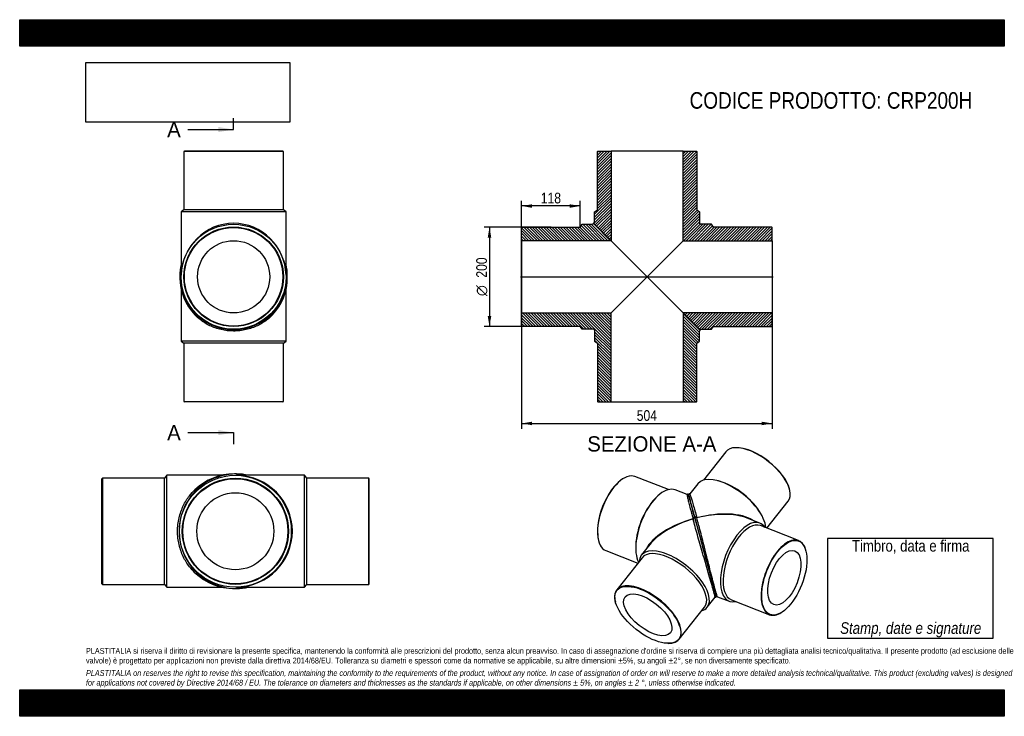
# Model space of a CAD drawing. Header units: millimetres. Extents: x 0 to 1980, y 0 to 1400.
import ezdxf
from ezdxf.enums import TextEntityAlignment as Align
from ezdxf.lldxf.tags import DXFTag

# ---------------------------------------------------------------- set-up
doc = ezdxf.new("R2010")
doc.units = ezdxf.units.MM
doc.header["$LTSCALE"] = 6.666667
for name, color, linetype in [('CRP200H', 7, 'Continuous'), ('CRP200H_MIR', 7, 'Continuous'), ('Default', 7, 'Continuous'), ('DV4_Default', 7, 'Continuous')]:
    doc.layers.add(name, color=color, linetype=linetype)
doc.styles.add('SEACAD_Arial_Narrow', font='ARIALN.TTF')
doc.styles.add('SEACAD_Solid_Edge_ANSI', font='seans.ttf')
doc.styles.add('SEACAD_Solid_Edge_ANSI1_Symbols', font='semeca1.ttf')
tags = doc.linetypes.add('CENTER2', pattern=[28.575, 19.05, -3.175, 3.175, -3.175]).pattern_tags.tags
tags[10:11] = [DXFTag(74, 4), DXFTag(75, 0), DXFTag(340, '0'), DXFTag(46, 0.0), DXFTag(50, 0.0), DXFTag(44, 0.0), DXFTag(45, 0.0)]
tags[8:9] = [DXFTag(74, 4), DXFTag(75, 0), DXFTag(340, '0'), DXFTag(46, 0.0), DXFTag(50, 0.0), DXFTag(44, 0.0), DXFTag(45, 0.0)]
tags[6:7] = [DXFTag(74, 4), DXFTag(75, 0), DXFTag(340, '0'), DXFTag(46, 0.0), DXFTag(50, 0.0), DXFTag(44, 0.0), DXFTag(45, 0.0)]
tags[4:5] = [DXFTag(74, 4), DXFTag(75, 0), DXFTag(340, '0'), DXFTag(46, 0.0), DXFTag(50, 0.0), DXFTag(44, 0.0), DXFTag(45, 0.0)]
doc.dimstyles.new('Plastitalia', dxfattribs={"dimtxt": 21.333333, "dimasz": 21.333333, "dimexe": 10.666667, "dimexo": 0, "dimgap": 5.333333, "dimtad": 1, "dimdec": 0, "dimtxsty": 'SEACAD_Arial_Narrow', "dimblk1": '_SE_FILLED', "dimblk2": '_SE_FILLED', "dimsah": 1, "dimcen": 10.666667, "dimadec": 0, "dimazin": 0, "dimtfac": 0.7, "dimtdec": 1, "dimtmove": 0, "dimatfit": 3, "dimfxl": 1, "dimtolj": 1, "dimarcsym": 0})
picture_1 = doc.add_image_def('image1.jpg', size_in_pixel=(4302, 1260))

# ---------------------------------------------------------------- blocks, each defined once
blk = doc.blocks.new('SE')
at = {"layer": 'CRP200H', "color": 7, "linetype": 'Continuous'}
for p, q in [((324.7, 858.5), (324.7, 753.8)), ((535.7, 753.8), (535.7, 858.5)), ((535.7, 753.8), (324.7, 753.8)), ((324.7, 753.8), (330.2, 749.8)), ((530.2, 749.8), (535.7, 753.8)), ((530.2, 749.8), (330.2, 749.8)), ((330.2, 749.8), (330.2, 632.8)), ((530.2, 632.8), (530.2, 749.8)), ((330.2, 632.8), (530.2, 632.8)), ((330.2, 632.8), (331.2, 631.8)), ((529.2, 631.8), (331.2, 631.8)), ((529.2, 631.8), (530.2, 632.8))]:
    blk.add_line(p, q, dxfattribs=at)
for centre, start, end in [((430.2, 882.2), 178.1126, 180.3391), ((430.2, 881.5), 180.0017, 223.6861), ((430.2, 881.5), 316.3431, 359.9961), ((430.2, 882.2), 359.6609, 1.9975)]:
    blk.add_arc(centre, 108, start, end, dxfattribs=at)
for centre, major_axis, start_param, end_param in [((324.7, 881.5), (2.5, 0), 2.997935, 3.142596), ((535.7, 881.5), (-2.5, 0), 3.140589, 3.309292)]:
    blk.add_ellipse(centre, major_axis=major_axis, ratio=0.707107, start_param=start_param, end_param=end_param, dxfattribs=at)
blk.add_open_spline([(535.6, 889.5), (535.7, 887.4), (535.7, 885.4), (535.7, 883.3)], degree=3, dxfattribs=at)
blk.add_open_spline([(508.3, 806.9), (504.9, 803.3), (501.2, 799.9), (491.4, 792.3), (485.1, 788.4), (474.6, 783.4), (470.9, 781.8), (463.3, 779.2), (459.4, 778), (451.3, 776.2), (447.2, 775.5), (438.8, 774.5), (434.5, 774.3), (421.7, 774.3), (413.2, 775.2), (397, 779), (389.4, 781.7), (375.4, 788.4), (369, 792.4), (359.3, 799.9), (355.6, 803.3), (352.2, 806.9)], degree=3, knots=[0.2671257, 0.2671257, 0.2671257, 0.2671257, 0.3125, 0.3125, 0.375, 0.375, 0.40625, 0.40625, 0.4375, 0.4375, 0.46875, 0.46875, 0.5, 0.5, 0.5625, 0.5625, 0.625, 0.625, 0.6875, 0.6875, 0.7325434, 0.7325434, 0.7325434, 0.7325434], dxfattribs=at)
at = {"layer": 'CRP200H_MIR', "color": 7, "linetype": 'Continuous'}
for p, q in [((331.2, 1135.8), (330.2, 1134.8)), ((530.2, 1134.8), (330.2, 1134.8)), ((330.2, 1134.8), (330.2, 1017.8)), ((529.2, 1135.8), (331.2, 1135.8)), ((530.2, 1134.8), (529.2, 1135.8)), ((530.2, 1017.8), (530.2, 1134.8)), ((330.2, 1017.8), (324.7, 1013.8)), ((535.7, 1013.8), (324.7, 1013.8)), ((324.7, 1013.8), (324.7, 890.4)), ((530.2, 1017.8), (330.2, 1017.8)), ((535.7, 1013.8), (530.2, 1017.8)), ((535.7, 890.4), (535.7, 1013.8)), ((324.8, 886.8), (324.8, 886.9)), ((324.8, 886.8), (324.8, 886.8)), ((535.7, 886.9), (535.7, 886.8)), ((535.7, 886.8), (535.7, 886.8))]:
    blk.add_line(p, q, dxfattribs=at)
for radius in [105.5, 100, 99, 72.6]:
    blk.add_circle((430.2, 883.3), radius, dxfattribs=at)
for centre, radius, start, end in [((431, 885.1), 108.8, 167.7204, 180.0148), ((429.4, 885.1), 108.8, 359.9856, 12.278), ((430.2, 885.1), 108, 179.9996, 0.0004)]:
    blk.add_arc(centre, radius, start, end, dxfattribs=at)
for centre, major_axis, ratio, start_param, end_param in [((430.2, 883.3), (0, -107.5), 0.981395, 1.603995, 4.67919), ((324.7, 885.1), (2.5, 0), 0.707107, 1.54732, 3.140591), ((535.7, 885.1), (-2.5, 0), 0.707107, 3.142594, 4.735865)]:
    blk.add_ellipse(centre, major_axis=major_axis, ratio=ratio, start_param=start_param, end_param=end_param, dxfattribs=at)
for points in [[(324.7, 890.4), (324.7, 889.2), (324.8, 888), (324.8, 886.9)], [(535.7, 886.9), (535.7, 888), (535.7, 889.2), (535.7, 890.4)]]:
    blk.add_open_spline(points, degree=3, dxfattribs=at)
blk = doc.blocks.new('SE1')
at = {"layer": 'CRP200H', "color": 7, "linetype": 'Continuous'}
for p, q in [((166.5, 478.6), (165.5, 477.5)), ((165.5, 266.3), (165.5, 477.5)), ((166.5, 478.6), (166.5, 265.2)), ((291.3, 478.6), (166.5, 478.6)), ((295.6, 484.4), (291.3, 478.6)), ((291.3, 265.2), (291.3, 478.6)), ((295.6, 259.4), (295.6, 484.4)), ((407.3, 484.4), (295.6, 484.4)), ((165.5, 266.3), (166.5, 265.2)), ((166.5, 265.2), (291.3, 265.2)), ((291.3, 265.2), (295.6, 259.4)), ((295.6, 259.4), (407.3, 259.4))]:
    blk.add_line(p, q, dxfattribs=at)
for centre, start, end in [((431.9, 371.9), 90.0017, 133.6861), ((432.5, 371.9), 88.1126, 90.3391), ((431.9, 371.9), 226.3431, 269.9961), ((432.5, 371.9), 269.6609, 271.9975)]:
    blk.add_arc(centre, 115.2, start, end, dxfattribs=at)
for centre, major_axis, start_param, end_param in [((431.9, 484.4), (0, -2.67), 2.997935, 3.142596), ((431.9, 259.4), (0, 2.67), 3.140589, 3.309292)]:
    blk.add_ellipse(centre, major_axis=major_axis, ratio=0.707107, start_param=start_param, end_param=end_param, dxfattribs=at)
blk.add_open_spline([(352.3, 288.6), (348.5, 292.3), (344.8, 296.2), (336.7, 306.7), (332.5, 313.4), (327.1, 324.6), (325.5, 328.5), (322.7, 336.6), (321.5, 340.8), (319.5, 349.4), (318.7, 353.8), (317.7, 362.8), (317.4, 367.3), (317.4, 381), (318.5, 390.1), (322.5, 407.3), (325.4, 415.5), (332.5, 430.4), (336.8, 437.2), (344.8, 447.6), (348.4, 451.5), (352.2, 455.1)], degree=3, knots=[0.2671257, 0.2671257, 0.2671257, 0.2671257, 0.3125, 0.3125, 0.375, 0.375, 0.40625, 0.40625, 0.4375, 0.4375, 0.46875, 0.46875, 0.5, 0.5, 0.5625, 0.5625, 0.625, 0.625, 0.6875, 0.6875, 0.7325434, 0.7325434, 0.7325434, 0.7325434], dxfattribs=at)
blk.add_open_spline([(440.4, 259.6), (438.2, 259.4), (436, 259.4), (433.7, 259.4)], degree=3, dxfattribs=at)
at = {"layer": 'CRP200H_MIR', "color": 7, "linetype": 'Continuous'}
for p, q in [((437.5, 484.4), (437.5, 484.4)), ((437.5, 484.4), (437.6, 484.4)), ((572.9, 484.4), (441.3, 484.4)), ((572.9, 259.4), (572.9, 484.4)), ((577.2, 478.6), (572.9, 484.4)), ((577.2, 265.2), (577.2, 478.6)), ((702, 478.6), (577.2, 478.6)), ((702, 265.2), (702, 478.6)), ((703.1, 477.5), (702, 478.6)), ((703.1, 266.3), (703.1, 477.5)), ((437.5, 259.4), (437.5, 259.4)), ((437.6, 259.4), (437.5, 259.4)), ((441.3, 259.4), (572.9, 259.4)), ((572.9, 259.4), (577.2, 265.2)), ((577.2, 265.2), (702, 265.2)), ((702, 265.2), (703.1, 266.3))]:
    blk.add_line(p, q, dxfattribs=at)
for radius in [112.5, 106.7, 105.6, 77.4]:
    blk.add_circle((433.7, 371.9), radius, dxfattribs=at)
for centre, radius, start, end in [((435.6, 371.9), 115.2, 89.9996, 270.0004), ((435.7, 371), 116.1, 77.7204, 90.0148), ((435.7, 372.8), 116.1, 269.9856, 282.278)]:
    blk.add_arc(centre, radius, start, end, dxfattribs=at)
for centre, major_axis, ratio, start_param, end_param in [((435.6, 484.4), (0, -2.67), 0.707107, 1.54732, 3.140591), ((433.7, 371.9), (-114.7, 0), 0.981395, 1.603995, 4.67919), ((435.6, 259.4), (0, 2.67), 0.707107, 3.142594, 4.735865)]:
    blk.add_ellipse(centre, major_axis=major_axis, ratio=ratio, start_param=start_param, end_param=end_param, dxfattribs=at)
for points in [[(441.3, 484.4), (440, 484.4), (438.8, 484.4), (437.6, 484.4)], [(437.6, 259.4), (438.8, 259.4), (440, 259.4), (441.3, 259.4)]]:
    blk.add_open_spline(points, degree=3, dxfattribs=at)
blk = doc.blocks.new('SE2')
at = {"layer": 'CRP200H', "color": 7, "linetype": 'Continuous'}
for p, q in [((1213.3, 477.6), (1212.6, 477.1)), ((1304.5, 455.6), (1237.2, 481.9)), ((1280, 439.8), (1277.8, 437.5)), ((1342, 445.7), (1318.1, 455)), ((1352.7, 401.7), (1354, 396.9)), ((1354, 396.5), (1354, 396.5)), ((1164.1, 353.1), (1164.3, 352.3)), ((1238.8, 338), (1238.9, 334.8)), ((1267.1, 345.2), (1250, 323.7)), ((1178.9, 332.9), (1243.1, 307.8)), ((1251.7, 318.7), (1200.6, 254)), ((1382.5, 219), (1398.3, 239.1)), ((1197.9, 230.2), (1198.1, 229.4)), ((1326.2, 154.9), (1377.3, 219.6)), ((1302.9, 146.7), (1303.7, 146.6))]:
    blk.add_line(p, q, dxfattribs=at)
for centre, radius, start, end in [((2221.1, 672.7), 905.1, 194.5841, 195.0836), ((19094.2, 5192.2), 18373.1, 194.99902, 195.12581), ((33868, 9154.5), 33668.9, 195.07481, 195.34697), ((25191.3, 6766.7), 24669.6, 195.18682, 195.31189)]:
    blk.add_arc(centre, radius, start, end, dxfattribs=at)
for centre, major_axis, ratio, start_param, end_param in [((1208, 407.4), (-29.2, -74.5), 0.47604, 3.141593, 6.283185), ((1207.4, 407.7), (28.9, 73.8), 0.47604, 0.571993, 2.569599), ((1287.3, 376.4), (-30.8, -78.6), 0.47604, 3.141593, 5.887074), ((1284.7, 377.4), (-29.2, -74.5), 0.47604, 3.981079, 5.443699), ((1372.8, 343), (116.6, 30.5), 0.470342, 1.609335, 2.747532), ((1372.8, 343), (116, 32.6), 0.470351, 1.600931, 2.347562), ((1372.8, 343), (18.9, -69.8), 0.001558, 2.461446, 4.142502), ((1355.9, 397.1), (1.93, 0.52), 0.671516, 0.002302, 3.167372), ((1372.8, 343), (116, 32.6), 0.470351, -3.935623, -3.715699), ((1316.3, 271.3), (66.2, -52.3), 0.473626, 0, 3.465914), ((1314.5, 269.1), (62.8, -49.6), 0.473626, 0, 3.141593), ((1263.4, 204.4), (-62.8, 49.6), 0.473626, 2.573805, 6.283185), ((1263.4, 204.4), (-62.8, 49.6), 0.473626, 0, 0.567788), ((1316.3, 271.3), (66.2, -52.3), 0.473626, 5.958864, 6.283185)]:
    blk.add_ellipse(centre, major_axis=major_axis, ratio=ratio, start_param=start_param, end_param=end_param, dxfattribs=at)
for major_axis in [(62.2, -49.1), (45.6, -36)]:
    blk.add_ellipse((1263, 203.9), major_axis=major_axis, ratio=0.473626, dxfattribs=at)
for points, degree, knots in [([(1344.8, 445.5), (1344.5, 445.7), (1344.2, 446), (1343.5, 446.2), (1343.1, 446.2), (1342.8, 446.1), (1342.8, 446.1), (1342.7, 446.1), (1342.5, 446), (1342.2, 445.9), (1342, 445.7), (1341.9, 445.6), (1341.9, 445.6)], 3, [0, 0, 0, 0, 0.18327, 0.312613, 0.451867, 0.468294, 0.479137, 0.4974, 0.537962, 0.587771, 0.811034, 1, 1, 1, 1]), ([(1341.9, 445.6), (1341.9, 445.5), (1341.9, 445.3), (1342.1, 444.3), (1342.4, 442.8), (1343.2, 438.8), (1343.8, 436.2), (1345.2, 430.3), (1346.1, 426.8), (1348, 419.3), (1349.1, 415.2), (1351, 407.8), (1351.8, 404.7), (1352.7, 401.5)], 3, [0.6648372, 0.6648372, 0.6648372, 0.6648372, 0.6875, 0.6875, 0.75, 0.75, 0.8125, 0.8125, 0.875, 0.875, 0.9375, 0.9375, 0.9791348, 0.9791348, 0.9791348, 0.9791348]), ([(1345.2, 444.1), (1345.1, 444.2), (1345, 444.8), (1344.7, 445.5), (1344.6, 445.8), (1344.6, 445.7), (1344.6, 445.7)], 3, [0.88891654, 0.88891654, 0.88891654, 0.88891654, 0.89858487, 0.93057275, 0.96436918, 0.97061636, 0.97061636, 0.97061636, 0.97061636]), ([(1357.8, 397.6), (1357.1, 400.2), (1356.5, 402.7), (1355.2, 407.6), (1354.5, 409.9), (1353.6, 413.2), (1353.3, 414.3), (1352.8, 416.4), (1352.5, 417.5), (1351.7, 420.5), (1351.2, 422.4), (1350.4, 425.2), (1350.2, 426), (1349.7, 427.8), (1349.5, 428.6), (1348.9, 431), (1348.5, 432.5), (1347.9, 434.6), (1347.7, 435.2), (1347.4, 436.5), (1347.2, 437.1), (1346.8, 438.8), (1346.5, 439.9), (1346.1, 441.2), (1346, 441.6), (1345.8, 442.3), (1345.7, 442.7), (1345.5, 443.6), (1345.4, 444), (1345.3, 444.5), (1345.2, 444.6), (1345.2, 444.7), (1345.2, 444.7), (1345.3, 444.5), (1345.3, 444.4), (1345.5, 443.9), (1345.6, 443.6), (1345.8, 442.9), (1345.9, 442.5), (1346.1, 441.7), (1346.2, 441.2), (1346.5, 440.2), (1346.7, 439.6), (1346.9, 438.6), (1347, 438.3), (1347.2, 437.6), (1347.3, 437.3), (1347.6, 436.2), (1347.8, 435.5), (1348.2, 434.1), (1348.4, 433.4), (1348.6, 432.6)], 3, [0, 0, 0, 0, 0.03125, 0.03125, 0.0625, 0.0625, 0.078125, 0.078125, 0.09375, 0.09375, 0.125, 0.125, 0.140625, 0.140625, 0.15625, 0.15625, 0.1875, 0.1875, 0.203125, 0.203125, 0.21875, 0.21875, 0.25, 0.25, 0.265625, 0.265625, 0.28125, 0.28125, 0.3125, 0.3125, 0.3320312, 0.3320312, 0.3515625, 0.3515625, 0.3710937, 0.3710937, 0.390625, 0.390625, 0.40625, 0.40625, 0.421875, 0.421875, 0.4375, 0.4375, 0.4453125, 0.4453125, 0.453125, 0.453125, 0.4667969, 0.4667969, 0.479778, 0.479778, 0.479778, 0.479778]), ([(1398.3, 239.1), (1398.3, 239.1), (1398.3, 239.3), (1398.2, 240.1), (1398.1, 240.8), (1397.7, 242.5), (1397.5, 243.6), (1396.8, 246.3), (1396.4, 247.8), (1395.5, 251.4), (1394.9, 253.4), (1393.1, 260), (1391.6, 265.3), (1388.4, 276.7), (1386.6, 282.9), (1382.9, 295.7), (1380.9, 302.3), (1377.1, 315.4), (1375.2, 321.9), (1371.4, 334.7), (1369.6, 341), (1366.1, 353.3), (1364.4, 359.2), (1361.1, 370.6), (1359.6, 376.2), (1356.7, 386.7), (1355.3, 391.7), (1354, 396.5)], 3, [0.3463597, 0.3463597, 0.3463597, 0.3463597, 0.375, 0.375, 0.40625, 0.40625, 0.4375, 0.4375, 0.46875, 0.46875, 0.5, 0.5, 0.5625, 0.5625, 0.625, 0.625, 0.6875, 0.6875, 0.75, 0.75, 0.8125, 0.8125, 0.875, 0.875, 0.9375, 0.9375, 1, 1, 1, 1]), ([(1357.8, 397.6), (1358.6, 394.7), (1359.5, 391.6), (1360.3, 388.5), (1361.2, 385.3), (1362.9, 378.8), (1364.8, 371.9), (1366.7, 364.9), (1368.6, 357.7), (1369.6, 354.1), (1370.6, 350.4), (1371.6, 346.7), (1372.6, 343)], 2, [0, 0, 0, 0.125, 0.125, 0.25, 0.25, 0.5, 0.5, 0.75, 0.75, 0.875, 0.875, 1, 1, 1]), ([(1372.6, 343), (1374, 338), (1375.3, 333.1), (1376.7, 328.1), (1378, 323.3), (1379.3, 318.3), (1380.6, 313.5), (1381.9, 308.7), (1383.2, 304)], 2, [0, 0, 0, 0.25, 0.25, 0.5, 0.5, 0.75, 0.75, 1, 1, 1]), ([(1398.3, 239.1), (1398.5, 239.1), (1398.7, 239.1), (1399.1, 239.2), (1399.3, 239.3), (1399.5, 239.4), (1399.8, 239.6), (1399.9, 239.8), (1400.1, 240.1), (1400.2, 240.5), (1400.2, 241.1), (1400.2, 241.5), (1400.2, 241.7)], 3, [0, 0, 0, 0, 0.0056228, 0.0070742, 0.0085667, 0.0119916, 0.0162881, 0.0285062, 0.0425695, 0.0567949, 0.0909539, 0.1196827, 0.1196827, 0.1196827, 0.1196827])]:
    blk.add_open_spline(points, degree=degree, knots=knots, dxfattribs=at)
for points in [[(1345.2, 443.9), (1345.2, 444.3), (1345.3, 444.5), (1345.3, 444.5)], [(1354, 396.9), (1355.1, 392.5), (1355.8, 390.2), (1355.8, 390)]]:
    blk.add_open_spline(points, degree=3, dxfattribs=at)
at = {"layer": 'CRP200H_MIR', "color": 7, "linetype": 'Continuous'}
for p, q in [((1443.2, 539.8), (1442.3, 539.8)), ((1419.8, 531.6), (1374.9, 474.7)), ((1363.5, 467.4), (1347.6, 447.2)), ((1406.6, 472.7), (1403.5, 473.5)), ((1548.2, 456.2), (1548, 457)), ((1502.5, 378.1), (1545.4, 432.4)), ((1361.6, 398.9), (1360.6, 402.5)), ((1363, 393.5), (1361.6, 398.9)), ((1488.4, 388.3), (1462.9, 398.3)), ((1492.7, 403.1), (1491.2, 405.9)), ((1566.1, 353.2), (1489.4, 383.2)), ((1372.6, 343.3), (1372.7, 342.9)), ((1580.9, 333), (1580.6, 333.9)), ((1403.2, 240.4), (1426.9, 231.2)), ((1431.1, 234.2), (1507.8, 204.2)), ((1531.6, 208.6), (1532.3, 209))]:
    blk.add_line(p, q, dxfattribs=at)
for centre, radius, start, end in [((26726.9, 7199.3), 26264.9, 195.21999, 195.33746), ((1402.2, 242.1), 1.99, 222.3456, 303.1698)]:
    blk.add_arc(centre, radius, start, end, dxfattribs=at)
for centre, major_axis, ratio, start_param, end_param in [((1482.6, 482), (62.8, -49.6), 0.473626, 0, 3.141593), ((1483.1, 482.6), (-62.2, 49.1), 0.473626, 3.70938, 5.715398), ((1429.8, 415.1), (66.2, -52.3), 0.473626, 0.394886, 3.141593), ((1431.5, 417.3), (62.8, -49.6), 0.473626, 0.832225, 2.309368), ((1359.8, 398.1), (1.93, 0.52), 0.671516, -0.021173, 3.143898), ((1372.8, 343), (-116, -32.6), 0.470351, 3.5354, 4.676125), ((1372.8, 343), (-116.6, -30.5), 0.470342, 3.87965, 4.68453), ((1372.8, 343), (-116.6, -30.5), 0.470342, 3.715665, 3.87965), ((1457.6, 309.8), (30.8, 78.6), 0.47604, 0, 3.465914), ((1460.3, 308.7), (29.2, 74.5), 0.47604, 0, 3.141593), ((1457.6, 309.8), (30.8, 78.6), 0.47604, 5.958864, 6.283185), ((1536.9, 278.7), (-29.2, -74.5), 0.47604, 2.569599, 6.283185), ((1536.9, 278.7), (-29.2, -74.5), 0.47604, 0, 0.571993)]:
    blk.add_ellipse(centre, major_axis=major_axis, ratio=ratio, start_param=start_param, end_param=end_param, dxfattribs=at)
for major_axis in [(28.9, 73.8), (21.2, 54.1)]:
    blk.add_ellipse((1537.6, 278.5), major_axis=major_axis, ratio=0.47604, dxfattribs=at)
for points, knots in [([(1347.6, 447.2), (1347.5, 447.2), (1347.3, 447.3), (1347, 447.2), (1346.7, 447.2), (1346.7, 447.2), (1346.6, 447.2), (1346.4, 447.1), (1346.1, 447), (1345.8, 446.7), (1345.6, 446.5), (1345.6, 446.2), (1345.5, 445.7), (1345.5, 444.7), (1345.8, 443), (1346.2, 441.1), (1346.7, 439.4), (1347.2, 437.3), (1347.9, 434.7), (1348.7, 431.6), (1349.7, 427.9), (1350.9, 423.5), (1352.3, 418.4), (1353.9, 412.5), (1355.8, 405.6), (1357, 400.8), (1357.8, 397.9)], [0, 0, 0, 0, 0.001735, 0.007823, 0.008542, 0.009015, 0.009794, 0.01151, 0.013626, 0.023147, 0.03987, 0.060834, 0.081764, 0.13072, 0.216933, 0.267662, 0.318403, 0.373382, 0.432225, 0.496285, 0.565689, 0.64073, 0.721459, 0.808078, 0.900839, 1, 1, 1, 1]), ([(1347.6, 447.2), (1347.6, 447.2), (1347.7, 447), (1348.1, 445.9), (1348.6, 444.5), (1349.8, 440.6), (1350.6, 438.1), (1352.3, 432.2), (1353.3, 428.8), (1355.5, 421.3), (1356.6, 417.2), (1359.1, 408.4), (1360.4, 403.7), (1361.7, 398.7)], [0.6594128, 0.6594128, 0.6594128, 0.6594128, 0.6875, 0.6875, 0.75, 0.75, 0.8125, 0.8125, 0.875, 0.875, 0.9375, 0.9375, 1, 1, 1, 1]), ([(1357.8, 397.9), (1358.5, 395.5), (1359.5, 391.7), (1361.2, 385.3), (1362.8, 379.6), (1364.2, 374.5), (1365.4, 370), (1366.9, 364.5), (1368.8, 357.5), (1370.9, 349.7), (1372.1, 345.2), (1372.6, 343.3)], [0, 0, 0, 0, 0.137403, 0.261284, 0.371012, 0.4662, 0.546643, 0.612855, 0.762508, 0.916328, 1, 1, 1, 1]), ([(1357.8, 397.6), (1357.9, 397.3), (1358.1, 396.8), (1358.3, 395.9), (1358.5, 395.1), (1358.8, 394.2), (1359, 393.3), (1359.2, 392.5), (1359.6, 391.1), (1360.3, 388.7), (1361.4, 384.5), (1362.9, 378.8), (1364.3, 373.6), (1365.6, 369), (1366.5, 365.7), (1367.6, 361.6), (1368.4, 358.6), (1369.1, 356), (1369.6, 354.2), (1370.1, 352.3), (1370.6, 350.5), (1371.1, 348.6), (1371.6, 346.7), (1372.1, 344.9), (1372.5, 343.6), (1372.6, 343)], [0, 0, 0, 0, 0.017795, 0.035617, 0.053466, 0.071339, 0.089236, 0.107156, 0.125098, 0.172951, 0.250098, 0.375003, 0.500142, 0.53542, 0.625202, 0.679437, 0.75019, 0.781679, 0.813105, 0.844461, 0.875741, 0.90694, 0.938054, 0.969075, 1, 1, 1, 1]), ([(1403.3, 240.4), (1403.2, 240.4), (1403.1, 240.6), (1402.7, 241.4), (1402.5, 242), (1401.9, 243.7), (1401.6, 244.7), (1400.8, 247.4), (1400.4, 248.9), (1399.3, 252.4), (1398.8, 254.4), (1397, 261.1), (1395.6, 266.3), (1392.6, 277.9), (1391, 284.1), (1387.7, 297), (1386, 303.7), (1382.7, 316.9), (1381.1, 323.5), (1377.8, 336.5), (1376.2, 342.8), (1373.1, 355.2), (1371.6, 361.1), (1368.6, 372.7), (1367.1, 378.2), (1364.9, 386.9), (1364, 390.2), (1363.1, 393.4)], [0.3470286, 0.3470286, 0.3470286, 0.3470286, 0.375, 0.375, 0.40625, 0.40625, 0.4375, 0.4375, 0.46875, 0.46875, 0.5, 0.5, 0.5625, 0.5625, 0.625, 0.625, 0.6875, 0.6875, 0.75, 0.75, 0.8125, 0.8125, 0.875, 0.875, 0.9375, 0.9375, 0.9775642, 0.9775642, 0.9775642, 0.9775642]), ([(1372.6, 343), (1374.4, 336.5), (1376.2, 329.9), (1379.7, 316.8), (1381.5, 310.3), (1383.2, 304), (1383.2, 304), (1383.2, 304)], [0, 0, 0, 0, 0.497796, 0.497796, 0.999994, 0.999994, 1, 1, 1, 1]), ([(1375.3, 333.2), (1376, 330.8), (1377.2, 326.5), (1379.2, 319.1), (1381.2, 311.7), (1383.2, 304.2), (1385.2, 296.7), (1387.2, 289.4), (1389.2, 282.3), (1391, 275.4), (1392.8, 268.9), (1394.3, 263.5), (1395.5, 259), (1396.5, 255.5), (1397.3, 252.4), (1398, 250), (1398.6, 247.8), (1399.2, 245.7), (1399.8, 243.9), (1400.2, 242.3), (1400.6, 241.3), (1400.9, 240.6), (1401, 240.5), (1401, 240.6)], [0, 0, 0, 0, 0.0501713, 0.1060171, 0.1617954, 0.217419, 0.2729558, 0.3283652, 0.3836017, 0.4387107, 0.4937209, 0.5485537, 0.5896491, 0.6289603, 0.6659495, 0.7014878, 0.7311075, 0.7681446, 0.8129644, 0.8519978, 0.8959705, 0.9451936, 0.9944397, 0.9944397, 0.9944397, 0.9944397]), ([(1397.4, 252.1), (1397.7, 250.7), (1398.1, 249.4), (1399.1, 245.8), (1399.6, 244), (1400.2, 241.8), (1400.3, 241.4), (1400.3, 241.6)], [0, 0, 0, 0, 0.186741, 0.186741, 0.593373, 0.593373, 1, 1, 1, 1])]:
    blk.add_open_spline(points, degree=3, knots=knots, dxfattribs=at)
blk.add_open_spline([(1372.7, 342.9), (1373.7, 339.4), (1374.5, 336.2), (1375.3, 333.2)], degree=3, dxfattribs=at)
blk = doc.blocks.new('SE4')
at = {"color": 7, "linetype": 'Continuous', "style": 'SEACAD_Solid_Edge_ANSI'}
blk.add_text('A', height=30.7, dxfattribs=at).set_placement((296.5, 1194.6), align=Align.TOP_LEFT)
blk = doc.blocks.new('SE5')
at = {"color": 7, "linetype": 'Continuous', "style": 'SEACAD_Solid_Edge_ANSI'}
blk.add_text('A', height=30.7, dxfattribs=at).set_placement((296.5, 585.4), align=Align.TOP_LEFT)
blk = doc.blocks.new('SEANNOT_GROUP')
at = {"linetype": 'Continuous'}
blk.add_hatch(color=7, dxfattribs=at).paths.add_polyline_path([(399.6, 1174.1), (430.2, 1179.2), (399.6, 1184.4)])
at = {"color": 7, "linetype": 'Continuous'}
blk.add_lwpolyline([(338.2, 1179.2), (430.2, 1179.2)], dxfattribs=at)
blk = doc.blocks.new('SEANNOT_GROUP1')
at = {"linetype": 'Continuous'}
blk.add_hatch(color=7, dxfattribs=at).paths.add_polyline_path([(399.6, 565), (430.2, 570.1), (399.6, 575.2)])
at = {"color": 7, "linetype": 'Continuous'}
blk.add_lwpolyline([(338.2, 570.1), (430.2, 570.1)], dxfattribs=at)
blk = doc.blocks.new('SE3')
at = {"layer": 'Default', "color": 7, "linetype": 'CENTER2'}
for p, q in [((430.2, 1179.2), (430.2, 1202.2)), ((430.2, 570.1), (430.2, 547.1))]:
    blk.add_line(p, q, dxfattribs=at)
at = {"layer": 'Default', "color": 7, "linetype": 'CENTER2', "const_width": 0.0001}
blk.add_lwpolyline([(430.2, 1179.2), (430.2, 570.1)], dxfattribs=at)
at = {"layer": 'Default'}
for name in ['SE4', 'SEANNOT_GROUP', 'SE5', 'SEANNOT_GROUP1']:
    blk.add_blockref(name, (0, 0), dxfattribs=at)
blk = doc.blocks.new('SE6')
at = {"layer": 'CRP200H', "linetype": 'Continuous'}
h = blk.add_hatch(dxfattribs=at)
h.set_pattern_fill('LINE', scale=1.25984, angle=135, style=0)
edge = h.paths.add_edge_path()
edge.add_line((1009.2, 982.3), (1009.2, 955.9))
edge.add_line((1009.2, 955.9), (1189.1, 955.9))
edge.add_line((1189.1, 955.9), (1155.6, 989.4))
edge.add_spline(control_points=[(1155.6, 989.4), (1155.5, 989.5), (1155.3, 989.6), (1155, 989.8), (1154.8, 989.9), (1154.4, 990), (1154.2, 990.1), (1153.9, 990.1), (1153.7, 990.1), (1153.1, 990), (1152.7, 989.9), (1152.2, 989.5), (1152.1, 989.4), (1151.8, 989.1), (1151.7, 989), (1151.6, 988.8)], knot_values=[0, 0, 0, 0, 0.125, 0.125, 0.25, 0.25, 0.375, 0.375, 0.5, 0.5, 0.75, 0.75, 0.875, 0.875, 1, 1, 1, 1], degree=3, periodic=0)
edge.add_line((1151.6, 988.8), (1131.2, 988.8))
edge.add_line((1131.2, 988.8), (1127.2, 983.3))
edge.add_line((1127.2, 983.3), (1010.2, 983.3))
edge.add_line((1010.2, 983.3), (1009.2, 982.3))
h = blk.add_hatch(dxfattribs=at)
h.set_pattern_fill('LINE', scale=1.25984, angle=135, style=0)
edge = h.paths.add_edge_path()
edge.add_line((1127.2, 783.3), (1131.2, 777.8))
edge.add_line((1131.2, 777.8), (1154.2, 777.8))
edge.add_arc((1154.2, 775.8), 2, 0, 90, ccw=False)
edge.add_line((1156.2, 775.8), (1156.2, 753.8))
edge.add_line((1156.2, 753.8), (1161.7, 749.8))
edge.add_line((1161.7, 749.8), (1161.7, 632.8))
edge.add_line((1161.7, 632.8), (1162.7, 631.8))
edge.add_line((1162.7, 631.8), (1189.1, 631.8))
edge.add_line((1189.1, 631.8), (1189.1, 810.7))
edge.add_line((1189.1, 810.7), (1009.2, 810.7))
edge.add_line((1009.2, 810.7), (1009.2, 784.3))
edge.add_line((1009.2, 784.3), (1010.2, 783.3))
edge.add_line((1010.2, 783.3), (1127.2, 783.3))
h = blk.add_hatch(dxfattribs=at)
h.set_pattern_fill('LINE', scale=1.25984, angle=135, style=0)
edge = h.paths.add_edge_path()
edge.add_line((1361.7, 632.8), (1361.7, 749.8))
edge.add_line((1361.7, 749.8), (1367.2, 753.8))
edge.add_line((1367.2, 753.8), (1367.2, 774.3))
edge.add_spline(control_points=[(1367.2, 774.3), (1368.1, 775.1), (1368.4, 776.6), (1367.2, 777.8)], knot_values=[0.75, 0.75, 0.75, 0.75, 1, 1, 1, 1], weights=[1, 0.666666, 0.5, 0.5], degree=3, periodic=0)
edge.add_line((1367.2, 777.8), (1334.3, 810.7))
edge.add_line((1334.3, 810.7), (1334.3, 631.8))
edge.add_line((1334.3, 631.8), (1360.7, 631.8))
edge.add_line((1360.7, 631.8), (1361.7, 632.8))
at = {"layer": 'CRP200H_MIR', "linetype": 'Continuous'}
h = blk.add_hatch(dxfattribs=at)
h.set_pattern_fill('LINE', scale=1.25984, angle=45, style=0)
edge = h.paths.add_edge_path()
edge.add_line((1161.7, 1134.8), (1161.7, 1017.8))
edge.add_line((1161.7, 1017.8), (1156.2, 1013.8))
edge.add_line((1156.2, 1013.8), (1156.2, 993.4))
edge.add_spline(control_points=[(1156.2, 993.4), (1156, 993.3), (1155.9, 993.1), (1155.6, 992.9), (1155.4, 992.7), (1155.2, 992.4), (1155.1, 992.3), (1155, 991.9), (1154.9, 991.7), (1154.9, 991.3), (1154.9, 991.1), (1154.9, 990.7), (1154.9, 990.5), (1155.1, 990.2), (1155.1, 990), (1155.4, 989.7), (1155.5, 989.5), (1155.6, 989.4)], knot_values=[0, 0, 0, 0, 0.125, 0.125, 0.25, 0.25, 0.375, 0.375, 0.5, 0.5, 0.625, 0.625, 0.75, 0.75, 0.875, 0.875, 1, 1, 1, 1], degree=3, periodic=0)
edge.add_line((1155.6, 989.4), (1189.1, 955.9))
edge.add_line((1189.1, 955.9), (1189.1, 1135.8))
edge.add_line((1189.1, 1135.8), (1162.7, 1135.8))
edge.add_line((1162.7, 1135.8), (1161.7, 1134.8))
h = blk.add_hatch(dxfattribs=at)
h.set_pattern_fill('LINE', scale=1.25984, angle=45, style=0)
edge = h.paths.add_edge_path()
edge.add_line((1361.7, 1134.8), (1360.7, 1135.8))
edge.add_line((1360.7, 1135.8), (1334.3, 1135.8))
edge.add_line((1334.3, 1135.8), (1334.3, 955.9))
edge.add_line((1334.3, 955.9), (1513.2, 955.9))
edge.add_line((1513.2, 955.9), (1513.2, 982.3))
edge.add_line((1513.2, 982.3), (1512.2, 983.3))
edge.add_line((1512.2, 983.3), (1395.2, 983.3))
edge.add_line((1395.2, 983.3), (1391.2, 988.8))
edge.add_line((1391.2, 988.8), (1369.2, 988.8))
edge.add_arc((1369.2, 990.8), 2, 180, 270, ccw=False)
edge.add_line((1367.2, 990.8), (1367.2, 1013.8))
edge.add_line((1367.2, 1013.8), (1361.7, 1017.8))
edge.add_line((1361.7, 1017.8), (1361.7, 1134.8))
h = blk.add_hatch(dxfattribs=at)
h.set_pattern_fill('LINE', scale=1.25984, angle=45, style=0)
edge = h.paths.add_edge_path()
edge.add_line((1513.2, 784.3), (1513.2, 810.7))
edge.add_line((1513.2, 810.7), (1334.3, 810.7))
edge.add_line((1334.3, 810.7), (1367.2, 777.8))
edge.add_spline(control_points=[(1367.2, 777.8), (1368.4, 776.6), (1369.8, 776.9), (1370.7, 777.8)], knot_values=[0.75, 0.75, 0.75, 0.75, 1, 1, 1, 1], weights=[0.5, 0.5, 0.666666, 1], degree=3, periodic=0)
edge.add_line((1370.7, 777.8), (1391.2, 777.8))
edge.add_line((1391.2, 777.8), (1395.2, 783.3))
edge.add_line((1395.2, 783.3), (1512.2, 783.3))
edge.add_line((1512.2, 783.3), (1513.2, 784.3))
at = {"layer": 'CRP200H', "color": 7, "linetype": 'Continuous'}
for p, q in [((1009.2, 982.3), (1010.2, 983.3)), ((1009.2, 955.9), (1009.2, 982.3)), ((1010.2, 983.3), (1127.2, 983.3)), ((1127.2, 983.3), (1131.2, 988.8)), ((1131.2, 988.8), (1151.6, 988.8)), ((1155.6, 989.4), (1189.1, 955.9)), ((1009.2, 810.7), (1009.2, 955.9)), ((1189.1, 955.9), (1009.2, 955.9)), ((1261.7, 883.3), (1189.1, 955.9)), ((1189.1, 810.7), (1261.7, 883.3)), ((1261.7, 883.3), (1334.3, 810.7)), ((1009.2, 784.3), (1009.2, 810.7)), ((1009.2, 810.7), (1189.1, 810.7)), ((1189.1, 631.8), (1189.1, 810.7)), ((1334.3, 810.7), (1334.3, 631.8)), ((1334.3, 810.7), (1367.2, 777.8)), ((1010.2, 783.3), (1009.2, 784.3)), ((1127.2, 783.3), (1010.2, 783.3)), ((1131.2, 777.8), (1127.2, 783.3)), ((1154.2, 777.8), (1131.2, 777.8)), ((1156.2, 775.8), (1156.2, 753.8)), ((1367.2, 753.8), (1367.2, 774.3)), ((1156.2, 753.8), (1161.7, 749.8)), ((1361.7, 749.8), (1367.2, 753.8)), ((1161.7, 749.8), (1161.7, 632.8)), ((1361.7, 632.8), (1361.7, 749.8)), ((1162.7, 631.8), (1161.7, 632.8)), ((1162.7, 631.8), (1189.1, 631.8)), ((1189.1, 631.8), (1334.3, 631.8)), ((1334.3, 631.8), (1360.7, 631.8)), ((1361.7, 632.8), (1360.7, 631.8))]:
    blk.add_line(p, q, dxfattribs=at)
blk.add_arc((1154.2, 775.8), 2, 0, 90, dxfattribs=at)
blk.add_open_spline([(1151.6, 988.8), (1151.7, 989), (1151.8, 989.1), (1152.1, 989.4), (1152.2, 989.5), (1152.7, 989.9), (1153.1, 990), (1153.7, 990.1), (1153.9, 990.1), (1154.2, 990.1), (1154.4, 990), (1154.8, 989.9), (1155, 989.8), (1155.3, 989.6), (1155.5, 989.5), (1155.6, 989.4)], degree=3, knots=[0, 0, 0, 0, 0.125, 0.125, 0.25, 0.25, 0.5, 0.5, 0.625, 0.625, 0.75, 0.75, 0.875, 0.875, 1, 1, 1, 1], dxfattribs=at)
blk.add_rational_spline([(1367.2, 777.8), (1368.4, 776.6), (1368.1, 775.1), (1367.2, 774.3)], [0.5, 0.499999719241, 0.666666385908, 1], degree=3, dxfattribs=at)
at = {"layer": 'CRP200H_MIR', "color": 7, "linetype": 'Continuous'}
for p, q in [((1161.7, 1134.8), (1162.7, 1135.8)), ((1161.7, 1017.8), (1161.7, 1134.8)), ((1162.7, 1135.8), (1189.1, 1135.8)), ((1334.3, 1135.8), (1189.1, 1135.8)), ((1189.1, 1135.8), (1189.1, 955.9)), ((1334.3, 1135.8), (1360.7, 1135.8)), ((1334.3, 955.9), (1334.3, 1135.8)), ((1360.7, 1135.8), (1361.7, 1134.8)), ((1361.7, 1134.8), (1361.7, 1017.8)), ((1156.2, 1013.8), (1161.7, 1017.8)), ((1156.2, 993.4), (1156.2, 1013.8)), ((1361.7, 1017.8), (1367.2, 1013.8)), ((1367.2, 1013.8), (1367.2, 990.8)), ((1189.1, 955.9), (1155.6, 989.4)), ((1391.2, 988.8), (1369.2, 988.8)), ((1395.2, 983.3), (1391.2, 988.8)), ((1512.2, 983.3), (1395.2, 983.3)), ((1512.2, 983.3), (1513.2, 982.3)), ((1513.2, 955.9), (1513.2, 982.3)), ((1261.7, 883.3), (1189.1, 955.9)), ((1334.3, 955.9), (1261.7, 883.3)), ((1334.3, 955.9), (1513.2, 955.9)), ((1513.2, 955.9), (1513.2, 810.7)), ((1261.7, 883.3), (1334.3, 810.7)), ((1513.2, 810.7), (1334.3, 810.7)), ((1367.2, 777.8), (1334.3, 810.7)), ((1513.2, 784.3), (1513.2, 810.7)), ((1370.7, 777.8), (1391.2, 777.8)), ((1391.2, 777.8), (1395.2, 783.3)), ((1395.2, 783.3), (1512.2, 783.3)), ((1513.2, 784.3), (1512.2, 783.3))]:
    blk.add_line(p, q, dxfattribs=at)
blk.add_arc((1369.2, 990.8), 2, 180, 270, dxfattribs=at)
blk.add_open_spline([(1155.6, 989.4), (1155.5, 989.5), (1155.4, 989.7), (1155.1, 990), (1155.1, 990.2), (1154.9, 990.5), (1154.9, 990.7), (1154.9, 991.1), (1154.9, 991.3), (1154.9, 991.7), (1155, 991.9), (1155.1, 992.3), (1155.2, 992.4), (1155.4, 992.7), (1155.6, 992.9), (1155.9, 993.1), (1156, 993.3), (1156.2, 993.4)], degree=3, knots=[0, 0, 0, 0, 0.125, 0.125, 0.25, 0.25, 0.375, 0.375, 0.5, 0.5, 0.625, 0.625, 0.75, 0.75, 0.875, 0.875, 1, 1, 1, 1], dxfattribs=at)
blk.add_rational_spline([(1370.7, 777.8), (1369.8, 776.9), (1368.4, 776.6), (1367.2, 777.8)], [1, 0.666666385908, 0.499999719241, 0.5], degree=3, dxfattribs=at)
at = {"layer": 'DV4_Default', "color": 7, "linetype": 'CENTER2'}
blk.add_line((1007.4, 883.3), (1514.9, 883.3), dxfattribs=at)
blk = doc.blocks.new('DMBLK45')
at = {"layer": 'Default', "linetype": 'Continuous'}
for points in [[(1030.5, 1029.1), (1009.2, 1025.6), (1030.5, 1022)], [(1105.9, 1029.1), (1105.9, 1022), (1127.2, 1025.6)]]:
    blk.add_hatch(color=7, dxfattribs=at).paths.add_polyline_path(points)
at = {"layer": 'Default', "color": 7, "linetype": 'Continuous'}
for p, q in [((1009.2, 982.3), (1009.2, 1036.2)), ((1127.2, 983.3), (1127.2, 1036.2)), ((1127.2, 1025.6), (1009.2, 1025.6))]:
    blk.add_line(p, q, dxfattribs=at)
at = {"layer": 'Default', "color": 7, "linetype": 'Continuous', "style": 'SEACAD_Arial_Narrow'}
blk.add_text('118', height=21.33, dxfattribs=at).set_placement((1047.8, 1052.2), align=Align.TOP_LEFT)
blk = doc.blocks.new('_SE_FILLED')
at = {"color": 0}
blk.add_line((0, 0), (-1, 0), dxfattribs=at)
blk.add_solid([(0, 0), (-1, -0.1665), (-1, 0.1665), (0, 0)], dxfattribs=at)
blk = doc.blocks.new('GDimGGroup')
at = {"layer": 'Default', "linetype": 'Continuous'}
for points in [[(941.2, 962), (948.3, 962), (944.7, 983.3)], [(941.2, 804.6), (944.7, 783.3), (948.3, 804.6)]]:
    blk.add_hatch(color=7, dxfattribs=at).paths.add_polyline_path(points)
at = {"layer": 'Default', "color": 7, "linetype": 'Continuous'}
for p, q in [((1068.7, 983.3), (934.1, 983.3)), ((944.7, 983.3), (944.7, 783.3)), ((1068.7, 783.3), (934.1, 783.3))]:
    blk.add_line(p, q, dxfattribs=at)
for s, height, style, p in [('200', 21.33, 'SEACAD_Arial_Narrow', (918.1, 881.5)), ('O', 21.3, 'SEACAD_Solid_Edge_ANSI1_Symbols', (918.1, 844.4))]:
    blk.add_text(s, height=height, rotation=90, dxfattribs=dict(at, style=style)).set_placement(p, align=Align.TOP_LEFT)
blk = doc.blocks.new('DMBLK46')
at = {"layer": 'Default', "linetype": 'Continuous'}
for points in [[(1030.5, 585), (1030.5, 592.1), (1009.2, 588.6)], [(1491.9, 585), (1513.2, 588.6), (1491.9, 592.1)]]:
    blk.add_hatch(color=7, dxfattribs=at).paths.add_polyline_path(points)
at = {"layer": 'Default', "color": 7, "linetype": 'Continuous'}
for p, q in [((1009.2, 955.9), (1009.2, 577.9)), ((1513.2, 955.9), (1513.2, 577.9)), ((1009.2, 588.6), (1513.2, 588.6))]:
    blk.add_line(p, q, dxfattribs=at)
at = {"layer": 'Default', "color": 7, "linetype": 'Continuous', "style": 'SEACAD_Arial_Narrow'}
blk.add_text('504', height=21.33, dxfattribs=at).set_placement((1240.8, 615.2), align=Align.TOP_LEFT)

msp = doc.modelspace()

# ---------------------------------------------------------------- hatches: boundary and pattern name
at = {"layer": 'Default', "linetype": 'Continuous'}
h = msp.add_hatch(dxfattribs=at)
h.set_pattern_fill('LINE', scale=0.629921, angle=45, style=0)
h.paths.add_polyline_path([(1980, 1346.7), (1980, 1400), (0, 1400), (0, 1346.7)])
for points in [[(1980, 1346.7), (1980, 1400), (0, 1400), (0, 1346.7)], [(1980, 0), (1980, 53.3), (0, 53.3), (0, 0)]]:
    msp.add_hatch(color=7, dxfattribs=at).paths.add_polyline_path(points)
h = msp.add_hatch(dxfattribs=at)
h.set_pattern_fill('LINE', scale=0.629921, angle=45, style=0)
h.paths.add_polyline_path([(1980, 0), (1980, 53.3), (0, 53.3), (0, 0)])

# ---------------------------------------------------------------- linework, layer by layer
at = {"layer": 'Default', "color": 7, "linetype": 'Continuous'}
for p, q in [((0, 1400), (1980, 1400)), ((0, 1346.7), (0, 1400)), ((1980, 1400), (1980, 1346.7)), ((1980, 1346.7), (0, 1346.7)), ((1957.6, 357.2), (1624.2, 357.2)), ((1624.2, 357.2), (1624.2, 157.2)), ((1957.6, 157.2), (1957.6, 357.2)), ((1624.2, 157.2), (1957.6, 157.2)), ((0, 53.3), (1980, 53.3)), ((0, 0), (0, 53.3)), ((1980, 53.3), (1980, 0)), ((1980, 0), (0, 0))]:
    msp.add_line(p, q, dxfattribs=at)

# ---------------------------------------------------------------- block references
at = {"layer": 'Default'}
for name in ['SE3', 'SE', 'SE6', 'GDimGGroup', 'SE2', 'SE1']:
    msp.add_blockref(name, (0, 0), dxfattribs=at)

# ---------------------------------------------------------------- texts
at = {"layer": 'Default', "color": 7, "linetype": 'Continuous', "style": 'SEACAD_Solid_Edge_ANSI'}
msp.add_text('SEZIONE A-A', height=30.667, dxfattribs=at).set_placement((1141.3, 562.8), align=Align.TOP_LEFT)
at = {"layer": 'Default'}
for s, insert, char_height, width, attachment_point in [('{\\fArial Narrow|b0||i0||c0|p34;\\C7;\\H33.33333333;\\W1.;CODICE PRODOTTO: CRP200H}', (1347.1, 1254.4), 33.333, 570.038, 1), ('{\\fArial Narrow|b0||i0||c0|p34;\\C7;\\H23.04814815;\\W1.;\\T1.;Timbro, data e firma}', (1791.8, 340.4), 23.048, 348.983, 5), ('{\\fArial Narrow|b0||i0||c0|p34;\\C7;\\H23.33333333;\\W1.;\\P}{\\fArial Narrow|b0||i1||c0|p34;\\C7;\\H23.33333333;\\W1.;Stamp, date e signature}', (1791.8, 193.3), 23.333, 371.091, 5), ("{\\fArial Narrow|b0||i0||c0|p34;\\C7;\\H11.66666667;\\W1.;PLASTITALIA si riserva il diritto di revisionare la presente specifica, mantenendo la conformità alle prescrizioni del prodotto, senza alcun preavviso. In caso di assegnazione d'ordine si riserva di compiere una più dettagliata analisi tecnico/qualitativa. Il presente prodotto (ad esclusione delle \\P}{\\fArial Narrow|b0||i0||c0|p34;\\C7;\\H11.66666667;\\W1.;valvole) è progettato per applicazioni non previste dalla direttiva 2014/68/EU. Tolleranza su diametri e spessori come da normative se applicabile, su altre dimensioni ±5%, su angoli ±2°, se non diversamente specificato.\\P}{\\fArial Narrow|b0||i0||c0|p34;\\C7;\\H3.333333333;\\W1.;   \\P}{\\fArial Narrow|b0||i1||c0|p34;\\C7;\\H11.66666667;\\W1.;PLASTITALIA on reserves the right to revise this specification, maintaining the conformity to the requirements of the product, without any notice. In case of assignation of order on will reserve to make a more detailed analysis technical/qualitative. This product (excluding valves) is designed \\P}{\\fArial Narrow|b0||i1||c0|p34;\\C7;\\H11.66666667;\\W1.;for applications not covered by Directive 2014/68 / EU. The tolerance on diameters and thicknesses as the standards if applicable, on other dimensions ± 5%, on angles ± 2 °, unless otherwise indicated.\\P}", (133.3, 137.3), 11.6667, 1713.333, 1)]:
    msp.add_mtext(s, dxfattribs=dict(at, insert=insert, char_height=char_height, width=width, attachment_point=attachment_point))

# ---------------------------------------------------------------- dimensions: what is measured, and where the dimension line sits
at = {"layer": 'Default', "color": 7, "linetype": 'Continuous'}
dim = msp.add_linear_dim(base=(1009.2, 1025.6), p1=(1127.2, 983.3), p2=(1009.2, 955.9), text='\\A1;<>', dimstyle='Plastitalia', dxfattribs=at)
dim.commit()
dim.dimension.update_dxf_attribs({"geometry": 'DMBLK45', "text_midpoint": (1068.2, 1025.6), "dimtype": 160})
dim = msp.add_linear_dim(base=(1009.2, 588.6), p1=(1009.2, 955.9), p2=(1513.2, 955.9), angle=0, text='\\A1;<>', dimstyle='Plastitalia', dxfattribs=at)
dim.commit()
dim.dimension.update_dxf_attribs({"geometry": 'DMBLK46', "text_midpoint": (1261.2, 588.6), "dimtype": 161})

# ---------------------------------------------------------------- pictures from other files: only their frames are drawn
image = msp.add_image(picture_1, insert=(133.3, 1194), size_in_units=(409.7, 120))
image.dxf.flags = 7

doc.saveas('drawing.dxf')
